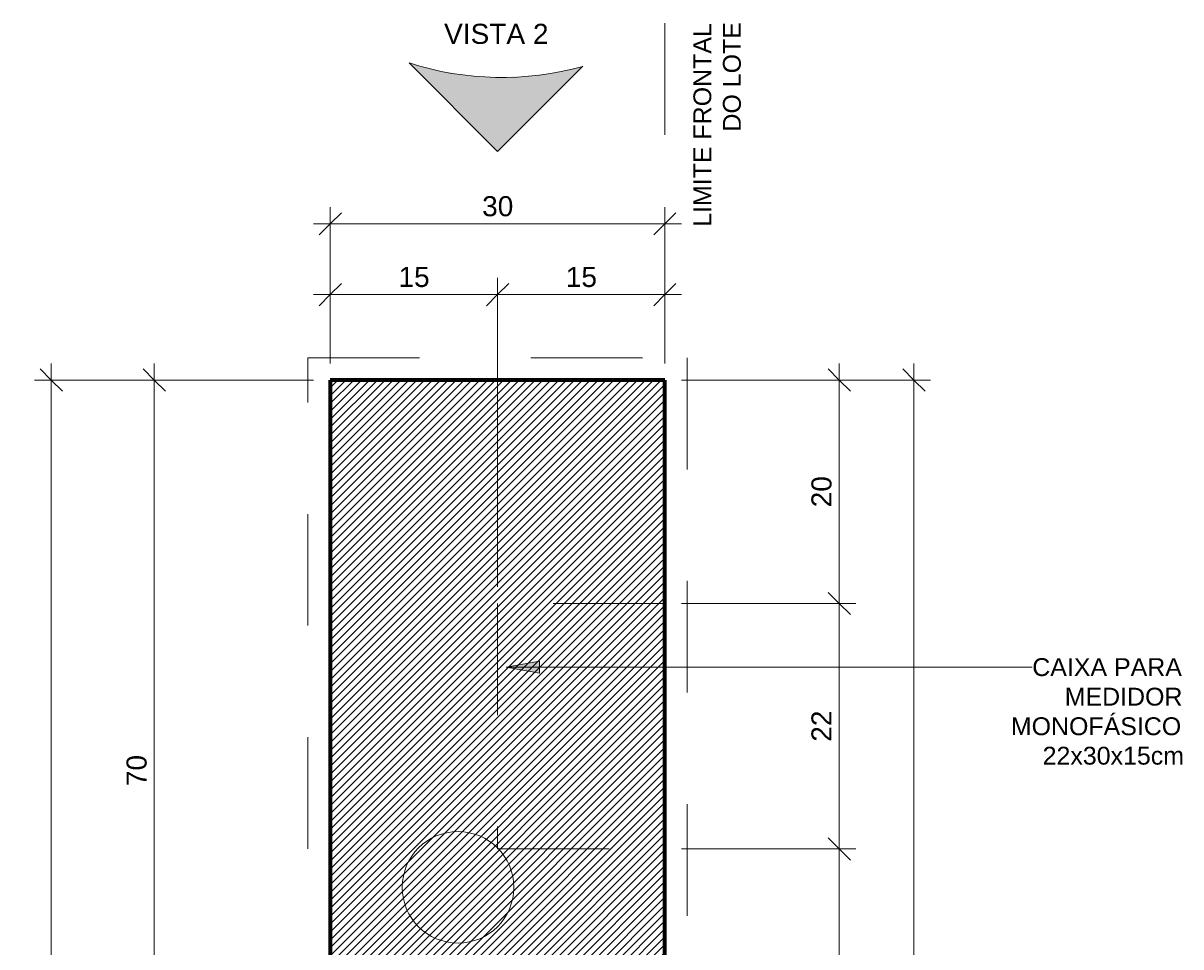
# Model space of a CAD drawing. Header units: metres. Extents: x -18.2 to 3.4, y -18.3 to 10.3.
# Tile 3 of 19: x -14.976 to -13.939, y -17.383 to -16.555. Entities that reach past the tile are written whole.
import ezdxf

# ---------------------------------------------------------------- set-up
doc = ezdxf.new("R2010")
doc.units = ezdxf.units.M
for name, pattern in [('Projeção', [0.003969, 0.002381, -0.001587]), ('Tracejado 4mm', [0.006, 0.004, -0.002]), ('Traço ponto', [0.015875, 0.00635, -0.004763, 0, -0.004763])]:
    doc.linetypes.add(name, pattern=pattern)
for name, color, linetype, lineweight in [('A-ANNO-DIMS', 7, 'Continuous', 9), ('A-ANNO-DIMS-10', 7, 'Continuous', 9), ('A-DETL-GENF', 7, 'Continuous', 5), ('A-FLOR-OVHD', 7, 'Projeção', 5), ('A-WALL', 7, 'Continuous', 5), ('G-ANNO-TEXT', 7, 'Continuous', 9)]:
    doc.layers.add(name, color=color, linetype=linetype, lineweight=lineweight)
doc.layers.add('A-DETL', color=7, linetype='Continuous', lineweight=5, true_color=0x00a600)
doc.styles.add('Arial', font='arial.ttf', dxfattribs={"height": 0.018})
doc.styles.add('Arial_1', font='arial.ttf', dxfattribs={"height": 0.016})
doc.dimstyles.new('Com_linha__ref__contínua__-_Cor_Vermelha_Arial_1_8mm', dxfattribs={"dimscale": 0.3048, "dimtxt": 0.018365, "dimasz": 0.065617, "dimexe": 0.049213, "dimexo": 0.049213, "dimgap": 0.004921, "dimtad": 1, "dimdec": 1, "dimlfac": 100, "dimrnd": 0.1, "dimdsep": 46, "dimtxsty": 'Arial', "dimblk1": 'OBLIQUE', "dimblk2": 'OBLIQUE', "dimsah": 1, "dimcen": 0.09, "dimdle": 0.049213, "dimazin": 0, "dimtfac": 1, "dimtdec": 4, "dimtix": 1, "dimtmove": 0, "dimatfit": 3, "dimfxl": 1, "dimtvp": 1, "dimtolj": 1, "dimtzin": 0, "dimarcsym": 2})

# ---------------------------------------------------------------- blocks, each defined once
blk = doc.blocks.new('MURETA_ - MURETA_-2290289-DET_MURETA')
at = {"layer": 'A-WALL', "true_color": 0x808080}
h = blk.add_hatch(dxfattribs=at)
h.set_pattern_fill('FP_1', color=8, style=0, pattern_type=2)
h.set_pattern_definition([(45, (0.42, 0), (-0.0035355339, 0.0035355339), [])])
h.paths.add_polyline_path([(6.4264, -18.075), (6.4264, -16.875), (6.1264, -16.875), (6.1264, -18.075), (6.3752, -18.075)])
at = {"layer": 'A-WALL', "lineweight": 70}
for p, q in [((6.4264, -16.875), (6.1264, -16.875)), ((6.1264, -16.875), (6.1264, -18.075)), ((6.4264, -18.075), (6.4264, -16.875)), ((6.1264, -18.075), (6.4264, -18.075))]:
    blk.add_line(p, q, dxfattribs=at)
blk = doc.blocks.new('DIMBLOCK21-DET_MURETA')
at = {"layer": 'A-ANNO-DIMS-10', "color": 242, "true_color": 0xbd2b2e}
for p, q in [((-14.7012, -16.7983), (-14.7012, -16.7833)), ((-14.7012, -16.7983), (-14.6912, -16.7883)), ((-14.5512, -16.7983), (-14.5512, -16.7833)), ((-14.5512, -16.7983), (-14.5412, -16.7883)), ((-14.7162, -16.7983), (-14.5512, -16.7983)), ((-14.7012, -16.7983), (-14.7112, -16.8083)), ((-14.7012, -16.7983), (-14.7012, -16.86)), ((-14.5512, -16.7983), (-14.5612, -16.8083)), ((-14.5512, -16.7983), (-14.5512, -17.0602))]:
    blk.add_line(p, q, dxfattribs=at)
at = {"layer": 'A-ANNO-DIMS-10', "color": 0, "insert": (-14.64, -16.7735), "char_height": 0.018, "width": 0.033226, "attachment_point": 1, "line_spacing_factor": 0.941778, "style": 'Arial'}
blk.add_mtext('15', dxfattribs=at)
blk = doc.blocks.new('_Oblique')
at = {"color": 0, "linetype": 'ByBlock', "lineweight": -2}
blk.add_line((-0.5, -0.5), (0.5, 0.5), dxfattribs=at)
blk = doc.blocks.new('DIMBLOCK22-DET_MURETA')
at = {"layer": 'A-ANNO-DIMS-10', "color": 242, "true_color": 0xbd2b2e}
for p, q in [((-14.5512, -16.7983), (-14.5512, -16.7833)), ((-14.5512, -16.7983), (-14.5412, -16.7883)), ((-14.4012, -16.7983), (-14.4012, -16.7833)), ((-14.4012, -16.7983), (-14.3912, -16.7883)), ((-14.5512, -16.7983), (-14.5612, -16.8083)), ((-14.5512, -16.7983), (-14.3862, -16.7983)), ((-14.5512, -16.7983), (-14.5512, -17.0602)), ((-14.4012, -16.7983), (-14.4112, -16.8083)), ((-14.4012, -16.7983), (-14.4012, -16.86))]:
    blk.add_line(p, q, dxfattribs=at)
at = {"layer": 'A-ANNO-DIMS-10', "color": 0, "insert": (-14.49, -16.7735), "char_height": 0.018, "width": 0.033226, "attachment_point": 1, "line_spacing_factor": 0.941778, "style": 'Arial'}
blk.add_mtext('15', dxfattribs=at)
blk = doc.blocks.new('DIMBLOCK23-DET_MURETA')
at = {"layer": 'A-ANNO-DIMS-10', "color": 242, "true_color": 0xbd2b2e}
for p, q in [((-14.7012, -16.7349), (-14.7012, -16.7199)), ((-14.4012, -16.7349), (-14.4012, -16.7199)), ((-14.7012, -16.7349), (-14.6912, -16.7249)), ((-14.4012, -16.7349), (-14.3912, -16.7249)), ((-14.7162, -16.7349), (-14.3862, -16.7349)), ((-14.7012, -16.7349), (-14.7112, -16.7449)), ((-14.7012, -16.7349), (-14.7012, -16.86)), ((-14.4012, -16.7349), (-14.4112, -16.7449)), ((-14.4012, -16.7349), (-14.4012, -16.86))]:
    blk.add_line(p, q, dxfattribs=at)
at = {"layer": 'A-ANNO-DIMS-10', "color": 0, "insert": (-14.565, -16.7101), "char_height": 0.018, "width": 0.033226, "attachment_point": 1, "line_spacing_factor": 0.941778, "style": 'Arial'}
blk.add_mtext('30', dxfattribs=at)
blk = doc.blocks.new('DIMBLOCK24-DET_MURETA')
at = {"layer": 'A-ANNO-DIMS-10', "color": 242, "true_color": 0xbd2b2e}
for p, q in [((-14.2449, -16.875), (-14.2549, -16.865)), ((-14.2449, -16.86), (-14.2449, -17.0752)), ((-14.2449, -16.875), (-14.3862, -16.875)), ((-14.2449, -16.875), (-14.2349, -16.885)), ((-14.2449, -16.875), (-14.2299, -16.875)), ((-14.2449, -17.0752), (-14.2549, -17.0652)), ((-14.2449, -17.0752), (-14.3862, -17.0752)), ((-14.2449, -17.0752), (-14.2349, -17.0852)), ((-14.2449, -17.0752), (-14.2299, -17.0752))]:
    blk.add_line(p, q, dxfattribs=at)
at = {"layer": 'A-ANNO-DIMS-10', "color": 0, "insert": (-14.2698, -16.989), "char_height": 0.018, "width": 0.033226, "attachment_point": 1, "rotation": 90, "line_spacing_factor": 0.941778, "style": 'Arial'}
blk.add_mtext('20', dxfattribs=at)
blk = doc.blocks.new('DIMBLOCK25-DET_MURETA')
at = {"layer": 'A-ANNO-DIMS-10', "color": 242, "true_color": 0xbd2b2e}
for p, q in [((-14.2449, -17.0752), (-14.2549, -17.0652)), ((-14.2449, -17.0752), (-14.3862, -17.0752)), ((-14.2449, -17.0752), (-14.2449, -17.2952)), ((-14.2449, -17.0752), (-14.2349, -17.0852)), ((-14.2449, -17.0752), (-14.2299, -17.0752)), ((-14.2449, -17.2952), (-14.2549, -17.2852)), ((-14.2449, -17.2952), (-14.3862, -17.2952)), ((-14.2449, -17.2952), (-14.2349, -17.3052)), ((-14.2449, -17.2952), (-14.2299, -17.2952))]:
    blk.add_line(p, q, dxfattribs=at)
at = {"layer": 'A-ANNO-DIMS-10', "color": 0, "insert": (-14.2698, -17.1991), "char_height": 0.018, "width": 0.033226, "attachment_point": 1, "rotation": 90, "line_spacing_factor": 0.941778, "style": 'Arial'}
blk.add_mtext('22', dxfattribs=at)
blk = doc.blocks.new('DIMBLOCK26-DET_MURETA')
at = {"layer": 'A-ANNO-DIMS-10', "color": 242, "true_color": 0xbd2b2e}
for p, q in [((-14.2449, -17.2952), (-14.2549, -17.2852)), ((-14.2449, -17.2952), (-14.3862, -17.2952)), ((-14.2449, -17.2952), (-14.2449, -17.5652)), ((-14.2449, -17.2952), (-14.2349, -17.3052)), ((-14.2449, -17.2952), (-14.2299, -17.2952)), ((-14.2449, -17.5652), (-14.2549, -17.5552)), ((-14.2449, -17.5652), (-14.3862, -17.5652)), ((-14.2449, -17.5652), (-14.2349, -17.5752)), ((-14.2449, -17.5652), (-14.2299, -17.5652))]:
    blk.add_line(p, q, dxfattribs=at)
at = {"layer": 'A-ANNO-DIMS-10', "color": 0, "insert": (-14.2698, -17.4441), "char_height": 0.018, "width": 0.033226, "attachment_point": 1, "rotation": 90, "line_spacing_factor": 0.941778, "style": 'Arial'}
blk.add_mtext('27', dxfattribs=at)
blk = doc.blocks.new('DIMBLOCK29-DET_MURETA')
at = {"layer": 'A-ANNO-DIMS-10', "color": 242, "true_color": 0xbd2b2e}
for p, q in [((-14.9513, -16.875), (-14.9613, -16.865)), ((-14.9513, -16.86), (-14.9513, -18.09)), ((-14.9513, -16.875), (-14.9663, -16.875)), ((-14.9513, -16.875), (-14.9413, -16.885)), ((-14.9513, -16.875), (-14.7162, -16.875)), ((-14.9513, -18.075), (-14.9613, -18.065)), ((-14.9513, -18.075), (-14.9663, -18.075)), ((-14.9513, -18.075), (-14.9413, -18.085)), ((-14.9513, -18.075), (-14.6714, -18.075))]:
    blk.add_line(p, q, dxfattribs=at)
at = {"layer": 'A-ANNO-DIMS-10', "color": 0, "insert": (-14.9761, -17.4958), "char_height": 0.018, "width": 0.049839, "attachment_point": 1, "rotation": 90, "line_spacing_factor": 0.941778, "style": 'Arial'}
blk.add_mtext('120', dxfattribs=at)
blk = doc.blocks.new('DIMBLOCK32-DET_MURETA')
at = {"layer": 'A-ANNO-DIMS-10', "color": 242, "true_color": 0xbd2b2e}
for p, q in [((-14.8589, -16.875), (-14.8689, -16.865)), ((-14.8589, -16.86), (-14.8589, -17.575)), ((-14.8589, -16.875), (-14.8739, -16.875)), ((-14.8589, -16.875), (-14.8489, -16.885)), ((-14.8589, -16.875), (-14.7162, -16.875)), ((-14.8589, -17.575), (-14.8689, -17.565)), ((-14.8589, -17.575), (-14.8739, -17.575)), ((-14.8589, -17.575), (-14.8489, -17.585)), ((-14.8589, -17.575), (-14.7742, -17.575))]:
    blk.add_line(p, q, dxfattribs=at)
at = {"layer": 'A-ANNO-DIMS-10', "color": 0, "insert": (-14.8838, -17.2389), "char_height": 0.018, "width": 0.033226, "attachment_point": 1, "rotation": 90, "line_spacing_factor": 0.941778, "style": 'Arial'}
blk.add_mtext('70', dxfattribs=at)
blk = doc.blocks.new('DIMBLOCK35-DET_MURETA')
at = {"layer": 'A-ANNO-DIMS-10', "color": 242, "true_color": 0xbd2b2e}
for p, q in [((-14.1779, -16.875), (-14.1879, -16.865)), ((-14.1779, -18.09), (-14.1779, -16.86)), ((-14.1779, -16.875), (-14.3862, -16.875)), ((-14.1779, -16.875), (-14.1679, -16.885)), ((-14.1779, -16.875), (-14.1629, -16.875)), ((-14.1779, -18.075), (-14.1879, -18.065)), ((-14.1779, -18.075), (-14.3862, -18.075)), ((-14.1779, -18.075), (-14.1679, -18.085)), ((-14.1779, -18.075), (-14.1629, -18.075))]:
    blk.add_line(p, q, dxfattribs=at)
at = {"layer": 'A-ANNO-DIMS-10', "color": 0, "insert": (-14.2027, -17.4958), "char_height": 0.018, "width": 0.049839, "attachment_point": 1, "rotation": 90, "line_spacing_factor": 0.941778, "style": 'Arial'}
blk.add_mtext('120', dxfattribs=at)

msp = doc.modelspace()

# ---------------------------------------------------------------- hatches: boundary and pattern name
at = {"layer": 'A-DETL-GENF'}
msp.add_hatch(color=256, dxfattribs=at).paths.add_polyline_path([(-14.5512, -16.67), (-14.4748, -16.5937), (-14.5006, -16.5995), (-14.5266, -16.6028), (-14.5529, -16.6036), (-14.5792, -16.6018), (-14.605, -16.5975), (-14.6305, -16.5907)])
at = {"layer": 'G-ANNO-TEXT'}
msp.add_hatch(color=256, dxfattribs=at).paths.add_polyline_path([(-14.5435, -17.1322), (-14.5135, -17.1375), (-14.5135, -17.1269)])

# ---------------------------------------------------------------- linework, layer by layer
at = {"layer": 'A-DETL', "color": 7, "linetype": 'Traço ponto'}
msp.add_line((-14.4012, -16.855), (-14.4012, -16.555), dxfattribs=at)
at = {"layer": 'A-DETL', "color": 7}
for p, q in [((-14.6305, -16.5907), (-14.5512, -16.67)), ((-14.5512, -16.67), (-14.4748, -16.5937))]:
    msp.add_line(p, q, dxfattribs=at)
at = {"layer": 'A-DETL', "color": 7, "linetype": 'Tracejado 4mm'}
for p, q in [((-14.7212, -18.095), (-14.7212, -16.855)), ((-14.7212, -16.855), (-14.3812, -16.855)), ((-14.3812, -16.855), (-14.3812, -18.095))]:
    msp.add_line(p, q, dxfattribs=at)
at = {"layer": 'A-DETL', "color": 7}
for centre, radius, start, end in [((-14.5476, -16.3321), 0.2716, 252.2278, 285.5473), ((-14.5866, -17.3296), 0.05, 0, 180), ((-14.5866, -17.3296), 0.05, 180, 0)]:
    msp.add_arc(centre, radius, start, end, dxfattribs=at)
at = {"layer": 'A-FLOR-OVHD'}
for p, q in [((-14.4012, -17.0752), (-14.5512, -17.0752)), ((-14.5512, -17.0752), (-14.5512, -17.2952)), ((-14.5512, -17.2952), (-14.4012, -17.2952))]:
    msp.add_line(p, q, dxfattribs=at)
at = {"layer": 'G-ANNO-TEXT'}
for p, q in [((-14.5135, -17.1269), (-14.5435, -17.1322)), ((-14.5435, -17.1322), (-14.5135, -17.1375)), ((-14.5435, -17.1322), (-14.1346, -17.1322)), ((-14.5135, -17.1375), (-14.5135, -17.1269)), ((-14.1346, -17.1322), (-14.0718, -17.1322))]:
    msp.add_line(p, q, dxfattribs=at)

# ---------------------------------------------------------------- block references
at = {"layer": 'A-WALL', "lineweight": 70}
msp.add_blockref('MURETA_ - MURETA_-2290289-DET_MURETA', (-20.8276, 0), dxfattribs=at)

# ---------------------------------------------------------------- texts
at = {"layer": 'G-ANNO-TEXT', "attachment_point": 1}
for s, insert, char_height, width, style in [('VISTA 2', (-14.5991, -16.5556), 0.018, 0.110633, 'Arial'), ('CAIXA PARA ', (-14.0718, -17.1242), 0.016, 0.165949, 'Arial_1'), ('MEDIDOR ', (-14.0427, -17.1507), 0.016, 0.130675, 'Arial_1'), ('MONOFÁSICO', (-14.091, -17.1772), 0.016, 0.189198, 'Arial_1'), ('22x30x15cm', (-14.0625, -17.2036), 0.016, 0.154726, 'Arial_1')]:
    msp.add_mtext(s, dxfattribs=dict(at, insert=insert, char_height=char_height, width=width, style=style))
at = {"layer": 'G-ANNO-TEXT', "char_height": 0.016, "attachment_point": 1, "rotation": 90, "style": 'Arial_1'}
for s, insert, width in [('DO LOTE', (-14.3491, -16.6522), 0.121857), ('LIMITE FRONTAL ', (-14.3756, -16.7376), 0.225274)]:
    msp.add_mtext(s, dxfattribs=dict(at, insert=insert, width=width))

# ---------------------------------------------------------------- dimensions: what is measured, and where the dimension line sits
at = {"layer": 'A-ANNO-DIMS', "color": 242, "true_color": 0xbd2b2e}
for base, p1, p2, override, picture, middle in [((-14.4012, -16.7349), (-14.7012, -16.875), (-14.4012, -16.875), {"dimpost": '<>', "dimfxl": 0.3}, 'DIMBLOCK23-DET_MURETA', (-14.5512, -16.7242)), ((-14.5512, -16.7983), (-14.7012, -16.875), (-14.5512, -17.0752), {"dimpost": '<>', "dimfxl": 0.250132}, 'DIMBLOCK21-DET_MURETA', (-14.6262, -16.7876)), ((-14.4012, -16.7983), (-14.5512, -17.0752), (-14.4012, -16.875), {"dimpost": '<>', "dimfxl": 0.250132}, 'DIMBLOCK22-DET_MURETA', (-14.4762, -16.7876))]:
    dim = msp.add_linear_dim(base=base, p1=p1, p2=p2, dimstyle='Com_linha__ref__contínua__-_Cor_Vermelha_Arial_1_8mm', override=override, dxfattribs=at)
    dim.commit()
    dim.dimension.update_dxf_attribs({"geometry": picture, "text_midpoint": middle})
for base, p1, p2, override, picture, middle in [((-14.9513, -18.075), (-14.7012, -16.875), (-14.6564, -18.075), {"dimpost": '<>', "dimfxl": 1.200834}, 'DIMBLOCK29-DET_MURETA', (-14.962, -17.475)), ((-14.8589, -17.575), (-14.7012, -16.875), (-14.7592, -17.575), {"dimpost": '<>', "dimfxl": 0.702398}, 'DIMBLOCK32-DET_MURETA', (-14.8696, -17.225)), ((-14.2449, -17.0752), (-14.4012, -16.875), (-14.4012, -17.0752), {"dimpost": '<>', "dimfxl": 0.200165}, 'DIMBLOCK24-DET_MURETA', (-14.2556, -16.9751)), ((-14.1779, -16.875), (-14.4012, -18.075), (-14.4012, -16.875), {"dimpost": '<>', "dimfxl": 1.2}, 'DIMBLOCK35-DET_MURETA', (-14.1886, -17.475)), ((-14.2449, -17.2952), (-14.4012, -17.0752), (-14.4012, -17.2952), {"dimpost": '<>', "dimfxl": 0.22}, 'DIMBLOCK25-DET_MURETA', (-14.2554, -17.1852)), ((-14.2449, -17.5652), (-14.4012, -17.2952), (-14.4012, -17.5652), {"dimpost": '<>', "dimfxl": 0.27}, 'DIMBLOCK26-DET_MURETA', (-14.2554, -17.4302))]:
    dim = msp.add_linear_dim(base=base, p1=p1, p2=p2, angle=90, dimstyle='Com_linha__ref__contínua__-_Cor_Vermelha_Arial_1_8mm', override=override, dxfattribs=at)
    dim.commit()
    dim.dimension.update_dxf_attribs({"geometry": picture, "text_midpoint": middle})

doc.saveas('drawing.dxf')
